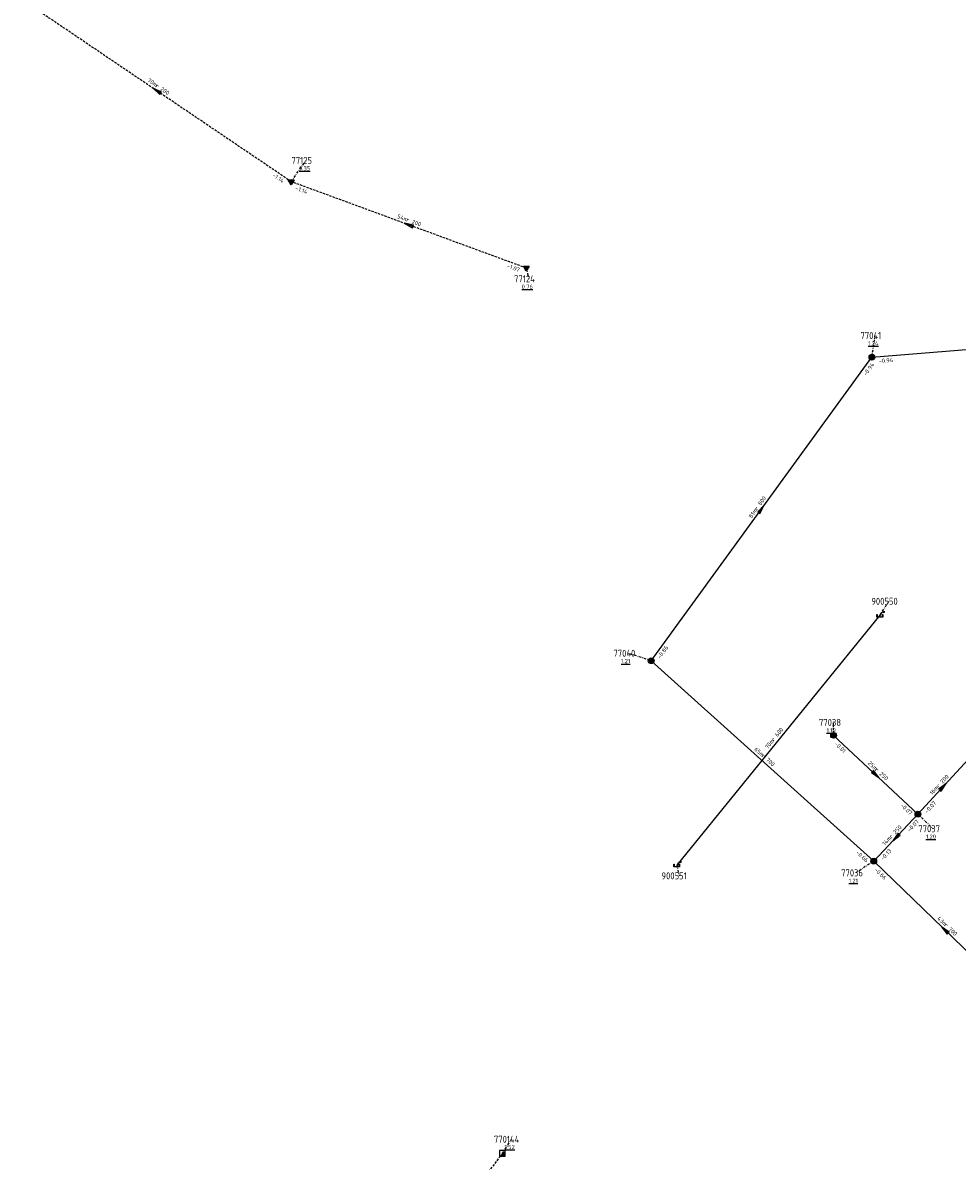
# Model space of a CAD drawing. Extents: x 188323 to 208361, y 565368 to 574910.
# Tile 250 of 256: x 202489 to 202692, y 573412 to 573659. Entities that reach past the tile are written whole.
import ezdxf

# ---------------------------------------------------------------- set-up
doc = ezdxf.new("R2010")
doc.units = 0
doc.linetypes.add('DASHDOT', pattern=[1, 0.5, -0.25, 0, -0.25])
doc.linetypes.add('DASHED', pattern=[0.75, 0.5, -0.25])
doc.layers.get('0').update_dxf_attribs({"linetype": 'CONTINUOUS'})
for name, color, linetype in [('RIO-AFM', 7, 'CONTINUOUS'), ('RIO-BOK', 7, 'CONTINUOUS'), ('RIO-KNP', 7, 'CONTINUOUS'), ('RIO-KNR', 7, 'CONTINUOUS'), ('RIO-LAG', 7, 'CONTINUOUS'), ('RIO-LAG_0B', 7, 'CONTINUOUS'), ('RIO-LAG_1B', 7, 'DASHED'), ('RIO-LAG_2B', 7, 'DASHED'), ('RIO-LEN', 7, 'CONTINUOUS'), ('RIO-MVD', 1, 'CONTINUOUS'), ('RIO-VRB', 6, 'DASHDOT'), ('RIO-VRH', 7, 'CONTINUOUS')]:
    doc.layers.add(name, color=color, linetype=linetype)
doc.styles.add('RIO-TXT', font='isocp.shx')

# ---------------------------------------------------------------- blocks, each defined once
blk = doc.blocks.new('L_VHR')
blk.add_lwpolyline([(-0.5, 0), (0.5, 0), (-0.5, 0.15), (-0.5, -0.15), (0.5, 0)])
blk = doc.blocks.new('K_PUN')
blk.add_lwpolyline([(0.5, 0.5), (-0.5, 0.5), (-0.5, -0.5), (0.5, -0.5)], close=True)
blk.add_solid([(-0.5, -0.5), (0.5, 0.5), (0.5, -0.5)])
at = {"style": 'RIO-TXT', "flags": 1}
blk.add_attdef('KNOOPNAAM', (2, 2), '', height=1, dxfattribs=at)
blk = doc.blocks.new('K_IPG')
blk.add_circle((0, 0), 0.5)
for points in [[(0, 0), (-0.5, 0), (-0.433013, 0.25)], [(0, 0), (-0.433013, -0.25), (-0.5, 0)], [(0, 0), (-0.433013, 0.25), (-0.25, 0.433013)], [(0, 0), (-0.25, -0.433013), (-0.433013, -0.25)], [(0, 0), (-0.25, 0.433013), (0, 0.5)], [(0, 0), (0, -0.5), (-0.25, -0.433013)], [(0, 0), (0, 0.5), (0.25, 0.433013)], [(0, 0), (0.25, 0.433013), (0.433013, 0.25)], [(0, 0), (0.433013, 0.25), (0.5, 0)], [(0, 0), (0.5, 0), (0.433013, -0.25)], [(0, 0), (0.433013, -0.25), (0.25, -0.433013)], [(0, 0), (0.25, -0.433013), (0, -0.5)]]:
    blk.add_solid(points)
at = {"style": 'RIO-TXT', "flags": 1}
blk.add_attdef('KNOOPNAAM', (2, 2), '', height=1, dxfattribs=at)
blk = doc.blocks.new('K_IPD')
blk.add_lwpolyline([(-0.496027, 0.307994), (0.503973, 0.307994), (0.003973, -0.558031)], close=True)
blk.add_solid([(-0.496027, 0.307994), (0.503973, 0.307994), (0.003973, -0.558031)])
at = {"style": 'RIO-TXT', "flags": 1}
blk.add_attdef('KNOOPNAAM', (2, 2), '', height=1, dxfattribs=at)
blk = doc.blocks.new('K_UTB')
blk.add_lwpolyline([(0.5, 0.15), (0.5, -0.3), (-0.5, -0.3), (-0.5, 0.15), (-0.45, 0.15), (-0.45, -0.25), (0, -0.25), (0.45, -0.25), (0.45, 0.15)], close=True)
blk.add_lwpolyline([(0.85, 0.6), (0.55, 0.65), (0.614828, 0.459583), (0.850842, 0.598937)])
blk.add_arc((0.85, -0.25), 0.85, 90, 180)
at = {"style": 'RIO-TXT', "flags": 1}
blk.add_attdef('KNOOPNAAM', (2, 2), '', height=1, dxfattribs=at)

msp = doc.modelspace()

# ---------------------------------------------------------------- linework, layer by layer
at = {"layer": 'RIO-LAG'}
msp.add_line((202675.024, 573530.624), (202630.944, 573476.416), dxfattribs=at)
at = {"layer": 'RIO-LAG_0B'}
for p, q in [((202673.296, 573586.624), (202722.4, 573590.592)), ((202625.408, 573520.768), (202673.296, 573586.624)), ((202673.696, 573477.312), (202625.408, 573520.768)), ((202664.992, 573504.576), (202683.296, 573487.488)), ((202683.296, 573487.488), (202694.208, 573499.328)), ((202683.296, 573487.488), (202673.696, 573477.312)), ((202704.608, 573447.424), (202673.696, 573477.312))]:
    msp.add_line(p, q, dxfattribs=at)
at = {"layer": 'RIO-LAG_1B'}
msp.add_line((202593.136, 573413.888), (202511.664, 573307.072), dxfattribs=at)
at = {"layer": 'RIO-LAG_2B'}
for p, q in [((202547.28, 573624.704), (202489.056, 573664.064)), ((202598.304, 573605.952), (202547.28, 573624.704))]:
    msp.add_line(p, q, dxfattribs=at)
at = {"layer": 'RIO-VRB'}
for p, q in [((202547.28, 573624.72), (202550.5418, 573629.308)), ((202598.31, 573605.93), (202598.8435, 573603.6016)), ((202673.3, 573586.6), (202674.0071, 573591.3132)), ((202675.02, 573530.61), (202676.9964, 573533.6658)), ((202625.4, 573520.8), (202620.4018, 573522.3798)), ((202665, 573504.6), (202664.9997, 573507.375)), ((202683.3, 573487.5), (202686.5618, 573484.312)), ((202673.7, 573477.3), (202669.8136, 573474.7363)), ((202630.94, 573476.42), (202631.4735, 573474.0916)), ((202593.14, 573413.9), (202595.1164, 573416.9558))]:
    msp.add_line(p, q, dxfattribs=at)

# ---------------------------------------------------------------- block references
at = {"layer": 'RIO-KNP', "xscale": 1.25, "yscale": 1.25, "zscale": 1.25}
for name, p in [('K_IPD', (202547.28, 573624.704)), ('K_IPD', (202598.304, 573605.952)), ('K_IPG', (202673.296, 573586.624)), ('K_UTB', (202675.024, 573530.624)), ('K_IPG', (202625.408, 573520.768)), ('K_IPG', (202664.992, 573504.576)), ('K_IPG', (202683.296, 573487.488)), ('K_UTB', (202630.944, 573476.416)), ('K_IPG', (202673.696, 573477.312)), ('K_PUN', (202593.136, 573413.888))]:
    msp.add_blockref(name, p, dxfattribs=at)
at = {"layer": 'RIO-VRH', "xscale": 2, "yscale": 2, "zscale": 2}
for p, rotation in [((202518.17, 573644.385), 145.9628), ((202572.795, 573615.325), 159.7876), ((202649.35, 573553.7), 53.9413), ((202674.15, 573496.05), 316.9458), ((202688.75, 573493.4), 47.2657), ((202678.5, 573482.4), 226.731), ((202689.15, 573462.35), 135.9467)]:
    msp.add_blockref('L_VHR', p, dxfattribs=dict(at, rotation=rotation))

# ---------------------------------------------------------------- texts
at = {"layer": 'RIO-AFM', "style": 'RIO-TXT'}
for s, rotation, p in [('r 200', 325.9628, (202517.7904, 573645.2711)), ('r 200', 339.7876, (202572.213, 573616.0899)), ('r 800', 53.9413, (202648.469, 573553.3394)), ('r 600', 410.8688, (202652.064, 573503.2155)), ('r 700', 317.9974, (202649.296, 573499.9787)), ('r 250', 316.9458, (202673.9041, 573496.9743)), ('r 200', 47.2657, (202687.8328, 573493.144)), ('r 250', 406.731, (202677.5777, 573482.1553)), ('r 700', 315.9467, (202688.9242, 573463.2825))]:
    msp.add_text(s, height=0.9, rotation=rotation, dxfattribs=at).set_placement(p)
at = {"layer": 'RIO-BOK', "style": 'RIO-TXT'}
for s, rotation, p in [('-1.14', 325.9628, (202543.1224, 573625.8898)), ('-1.14', 339.7876, (202548.111, 573622.9231)), ('-1.07', 339.7876, (202593.99, 573606.0628)), ('-0.94', 4.6569, (202674.8088, 573585.3183)), ('-0.94', 53.9413, (202672.0186, 573582.4609)), ('-0.86', 53.9413, (202627.3557, 573521.1077)), ('-0.01', 316.9458, (202665.0682, 573502.6214)), ('-0.07', 316.9458, (202679.3573, 573489.2862)), ('-0.07', 47.2657, (202685.2782, 573487.5783)), ('-0.07', 406.731, (202681.5053, 573483.5596)), ('-0.66', 317.9974, (202669.7428, 573479.0318)), ('-0.13', 406.731, (202675.6788, 573477.3611)), ('-0.66', 315.9467, (202673.7337, 573475.3205))]:
    msp.add_text(s, height=0.9, rotation=rotation, dxfattribs=at).set_placement(p)
at = {"layer": 'RIO-KNR', "style": 'RIO-TXT'}
for s, p in [('77125', (202547.3543, 573628.558)), ('77124', (202595.656, 573602.8516)), ('77041', (202670.8196, 573590.5632)), ('900550', (202673.1714, 573532.9158)), ('77040', (202617.2143, 573521.6298)), ('77038', (202661.8122, 573506.625)), ('77037', (202683.3743, 573483.562)), ('900551', (202627.6485, 573473.3416)), ('77036', (202666.6261, 573473.9863)), ('770144', (202591.2914, 573416.2058))]:
    msp.add_text(s, height=1.5, dxfattribs=at).set_placement(p)
at = {"layer": 'RIO-LEN', "style": 'RIO-TXT'}
for s, rotation, p in [('70m', 325.9628, (202515.9998, 573646.4791)), ('54m', 339.7876, (202570.1856, 573616.835)), ('81m', 53.9413, (202647.1978, 573551.5931)), ('70m', 410.8688, (202650.7021, 573501.539)), ('65m', 317.9974, (202647.69, 573501.4232)), ('25m', 316.9458, (202672.3249, 573498.448)), ('16m', 47.2657, (202686.3672, 573491.5573)), ('14m', 406.731, (202676.0983, 573480.5815)), ('43m', 315.9467, (202687.371, 573464.7835))]:
    msp.add_text(s, height=0.9, rotation=rotation, dxfattribs=at).set_placement(p)
at = {"layer": 'RIO-MVD', "style": 'RIO-TXT'}
for s, p in [('%%U0.35', (202549.0118, 573627.158)), ('%%U0.76', (202597.3135, 573601.4516)), ('%%U1.24', (202672.4771, 573589.1632)), ('%%U1.21', (202618.8718, 573520.2298)), ('%%U1.19', (202663.4697, 573505.225)), ('%%U1.20', (202685.0318, 573482.162)), ('%%U1.21', (202668.2836, 573472.5863)), ('%%U1.52', (202593.5864, 573414.8058))]:
    msp.add_text(s, height=0.9, dxfattribs=at).set_placement(p)

doc.saveas('drawing.dxf')
